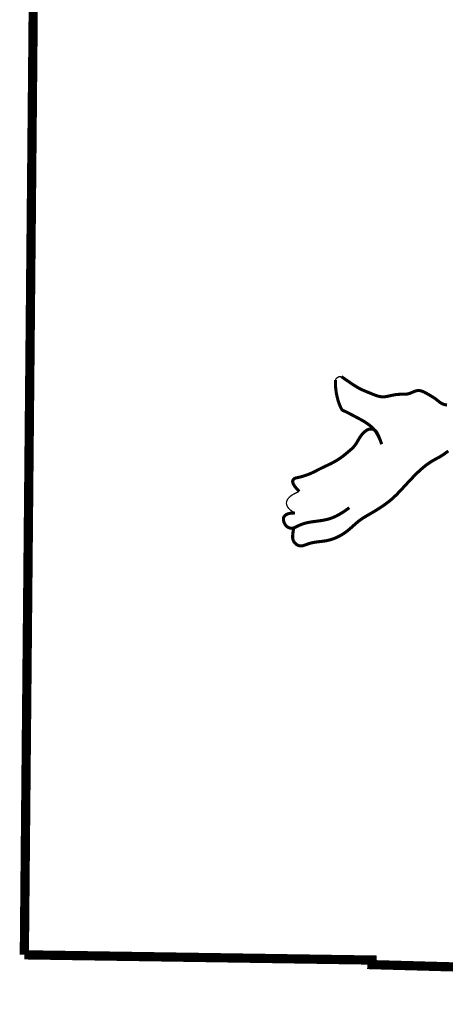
# Model space of a CAD drawing. Extents: x -6.8 to 7.2, y 1.9 to 16.7.
# Tile 3 of 156: x -0.331 to -0.013, y 7.103 to 7.841. Entities that reach past the tile are written whole.
import ezdxf

# ---------------------------------------------------------------- set-up
doc = ezdxf.new("R2010")
doc.units = 0
doc.header["$MEASUREMENT"] = 0
doc.layers.add('BELMONT-BORDER', color=7, linetype='CONTINUOUS')
doc.layers.add('FACE', color=7, linetype='CONTINUOUS')

msp = doc.modelspace()

# ---------------------------------------------------------------- linework, layer by layer
at = {"layer": 'BELMONT-BORDER', "const_width": 0.00691}
for points in [[(-0.32765, 7.14027), (-0.31885, 8.07569), (-0.05151, 8.07824), (-0.05139, 8.06822), (0.76386, 8.0453), (0.76393, 8.05952), (0.91433, 8.05654)], [(-0.32765, 7.14027), (-0.06748, 7.13636), (-0.06759, 7.13293), (0.1914, 7.12571), (0.19122, 7.12058), (0.65285, 7.10667)]]:
    msp.add_lwpolyline(points, dxfattribs=at)
at = {"layer": 'FACE'}
for points, const_width in [([(-0.09492, 7.57084), (-0.09466, 7.57128), (-0.0944, 7.57165), (-0.09413, 7.57197), (-0.09387, 7.57222), (-0.09362, 7.57243), (-0.09337, 7.57261), (-0.09314, 7.57276), (-0.09291, 7.57288), (-0.0927, 7.573), (-0.09248, 7.5731), (-0.09226, 7.57318), (-0.092, 7.57325), (-0.0917, 7.5733), (-0.09134, 7.57332), (-0.09091, 7.57332), (-0.09039, 7.5733)], 0.000969), ([(-0.09039, 7.5733), (-0.08822, 7.57178), (-0.08576, 7.57008), (-0.08372, 7.56867), (-0.08201, 7.56752), (-0.08056, 7.56657), (-0.07929, 7.56578), (-0.07814, 7.5651), (-0.07703, 7.56449), (-0.07596, 7.56395), (-0.07491, 7.56345), (-0.07388, 7.56299), (-0.07286, 7.56255), (-0.07185, 7.56213), (-0.07084, 7.56172), (-0.06981, 7.5613), (-0.06877, 7.56087), (-0.06773, 7.56044), (-0.06668, 7.56001), (-0.06565, 7.55961), (-0.06462, 7.55923), (-0.06363, 7.5589), (-0.06266, 7.55861), (-0.06173, 7.5584), (-0.06084, 7.55825), (-0.05998, 7.55818), (-0.05916, 7.55816), (-0.05835, 7.5582), (-0.05755, 7.55828), (-0.05675, 7.5584), (-0.05593, 7.55855), (-0.0551, 7.55872), (-0.05423, 7.55891), (-0.05334, 7.55911), (-0.05243, 7.55931), (-0.0515, 7.55949), (-0.05055, 7.55967), (-0.0496, 7.55982), (-0.04863, 7.55994), (-0.04766, 7.56002), (-0.04669, 7.56006), (-0.04572, 7.56008), (-0.04476, 7.56008), (-0.0438, 7.56008), (-0.04285, 7.56011), (-0.04191, 7.56018), (-0.04098, 7.56031), (-0.04006, 7.56051), (-0.03916, 7.56079), (-0.03827, 7.56114), (-0.03739, 7.56152), (-0.03652, 7.5619), (-0.03565, 7.56226), (-0.03478, 7.56257), (-0.03391, 7.56279), (-0.03303, 7.5629), (-0.03215, 7.56288), (-0.03126, 7.56273), (-0.03037, 7.56249), (-0.02949, 7.56215), (-0.0286, 7.56176), (-0.02773, 7.56131), (-0.02686, 7.56084), (-0.026, 7.56035), (-0.02516, 7.55987), (-0.02434, 7.55939), (-0.02353, 7.55893), (-0.02276, 7.55846), (-0.022, 7.558), (-0.02128, 7.55753), (-0.02059, 7.55707), (-0.01993, 7.5566), (-0.01931, 7.55613), (-0.01873, 7.55566), (-0.01816, 7.5552), (-0.01762, 7.55476), (-0.01708, 7.55433), (-0.01655, 7.55394), (-0.01602, 7.55357), (-0.01548, 7.55325), (-0.01493, 7.55297), (-0.01437, 7.55273), (-0.01379, 7.55253), (-0.0132, 7.55236), (-0.01261, 7.55222), (-0.01201, 7.55211), (-0.0114, 7.55203)], 0.0023), ([(-0.06025, 7.52267), (-0.06137, 7.5257), (-0.06252, 7.52828), (-0.0637, 7.53047), (-0.06491, 7.53232), (-0.06614, 7.53387), (-0.06738, 7.53518), (-0.06863, 7.53631), (-0.06988, 7.53729), (-0.07112, 7.53819), (-0.07235, 7.53902), (-0.07358, 7.53979), (-0.0748, 7.54051), (-0.07602, 7.54119), (-0.07724, 7.54184), (-0.07845, 7.54248), (-0.07967, 7.54312), (-0.08088, 7.54376), (-0.08208, 7.5444), (-0.08323, 7.54501), (-0.08434, 7.5456), (-0.08537, 7.54614), (-0.08631, 7.54662), (-0.08713, 7.54702), (-0.08783, 7.54734), (-0.08839, 7.54756), (-0.08883, 7.54772), (-0.08917, 7.54785), (-0.08945, 7.54798), (-0.08969, 7.54816), (-0.08991, 7.5484), (-0.09015, 7.54876), (-0.09043, 7.54925), (-0.09077, 7.54992), (-0.09117, 7.55077), (-0.0916, 7.55177), (-0.09205, 7.55293), (-0.09252, 7.55423), (-0.09298, 7.55568), (-0.09341, 7.55726), (-0.09381, 7.55896), (-0.09416, 7.56077), (-0.09445, 7.5627), (-0.09468, 7.56472), (-0.09484, 7.56685), (-0.09492, 7.56908), (-0.09492, 7.57084)], 0.0023), ([(-0.06025, 7.52267), (-0.06128, 7.52561), (-0.06219, 7.52795), (-0.063, 7.52976), (-0.06372, 7.53112), (-0.06438, 7.53211), (-0.065, 7.53279), (-0.06558, 7.53326), (-0.06616, 7.53358), (-0.06674, 7.53382), (-0.06733, 7.53398), (-0.06792, 7.53408), (-0.06853, 7.53409), (-0.06915, 7.53403), (-0.06978, 7.53388), (-0.07043, 7.53365), (-0.07109, 7.53333), (-0.07176, 7.53292), (-0.07244, 7.53244), (-0.07312, 7.53187), (-0.0738, 7.53125), (-0.07445, 7.53057), (-0.07509, 7.52985), (-0.07569, 7.5291), (-0.07626, 7.52832), (-0.07678, 7.52752), (-0.07727, 7.52672), (-0.07774, 7.52591), (-0.0782, 7.5251), (-0.07865, 7.52431), (-0.07912, 7.52352), (-0.07961, 7.52275), (-0.08014, 7.52201), (-0.0807, 7.5213), (-0.08131, 7.52061), (-0.08195, 7.51995), (-0.08262, 7.5193), (-0.08331, 7.51867), (-0.08402, 7.51805), (-0.08474, 7.51744), (-0.08547, 7.51683), (-0.0862, 7.51623), (-0.08693, 7.51562), (-0.08766, 7.51502), (-0.0884, 7.51443), (-0.08914, 7.51384), (-0.0899, 7.51326), (-0.09067, 7.5127), (-0.09145, 7.51214), (-0.09224, 7.5116), (-0.09306, 7.51108), (-0.09389, 7.51056), (-0.09474, 7.51006), (-0.09562, 7.50956), (-0.09652, 7.50907), (-0.09744, 7.50858), (-0.0984, 7.5081), (-0.09938, 7.50761), (-0.10039, 7.50713), (-0.10141, 7.50664), (-0.10244, 7.50615), (-0.10347, 7.50567), (-0.10449, 7.50518), (-0.10549, 7.5047), (-0.10648, 7.50421), (-0.10743, 7.50373), (-0.10837, 7.50324), (-0.10929, 7.50276), (-0.11022, 7.50229), (-0.11115, 7.50182), (-0.11209, 7.50137), (-0.11307, 7.50092), (-0.11407, 7.50049), (-0.11512, 7.50007), (-0.1162, 7.49968), (-0.11729, 7.4993), (-0.11836, 7.49895), (-0.1194, 7.49863), (-0.12039, 7.49835), (-0.12132, 7.4981), (-0.12216, 7.4979), (-0.12289, 7.49774), (-0.12354, 7.4976), (-0.1241, 7.49748), (-0.1246, 7.49735), (-0.12505, 7.4972), (-0.12545, 7.49701), (-0.12583, 7.49676), (-0.1262, 7.49644), (-0.12655, 7.49603), (-0.12681, 7.49548), (-0.12691, 7.49477), (-0.12676, 7.49384), (-0.12628, 7.49268), (-0.12537, 7.49122), (-0.12397, 7.48945), (-0.12198, 7.48731)], 0.0023), ([(-0.12618, 7.45958), (-0.12649, 7.45757), (-0.12672, 7.45588), (-0.12686, 7.45447), (-0.1269, 7.45329), (-0.12686, 7.45231), (-0.12672, 7.45146), (-0.12649, 7.45072), (-0.12617, 7.45004), (-0.12576, 7.44939), (-0.12527, 7.44876), (-0.12471, 7.44818), (-0.12409, 7.44766), (-0.12341, 7.44721), (-0.12269, 7.44686), (-0.12194, 7.44661), (-0.12116, 7.44649), (-0.12036, 7.44649), (-0.11955, 7.44661), (-0.11871, 7.44682), (-0.11784, 7.4471), (-0.11695, 7.44742), (-0.11602, 7.44776), (-0.11505, 7.44811), (-0.11405, 7.44843), (-0.11299, 7.44871), (-0.11191, 7.44896), (-0.1108, 7.44916), (-0.10968, 7.44934), (-0.10856, 7.4495), (-0.10745, 7.44964), (-0.10637, 7.44977), (-0.10532, 7.44989), (-0.10431, 7.45001), (-0.10333, 7.45015), (-0.10237, 7.45029), (-0.10142, 7.45046), (-0.10046, 7.45066), (-0.09947, 7.4509), (-0.09846, 7.45118), (-0.0974, 7.45151), (-0.09628, 7.45191), (-0.0951, 7.45237), (-0.09388, 7.4529), (-0.09263, 7.4535), (-0.09134, 7.45417), (-0.09003, 7.45493), (-0.08871, 7.45577), (-0.08737, 7.45669), (-0.08604, 7.4577), (-0.08472, 7.45878), (-0.0834, 7.4599), (-0.0821, 7.46104), (-0.08083, 7.46217), (-0.07958, 7.46327), (-0.07837, 7.46431), (-0.07719, 7.46527), (-0.07606, 7.46613), (-0.07495, 7.46691), (-0.07385, 7.46763), (-0.07273, 7.46832), (-0.07157, 7.469), (-0.07035, 7.4697), (-0.06906, 7.47044), (-0.06766, 7.47125), (-0.06615, 7.47215), (-0.06454, 7.47312), (-0.06287, 7.47417), (-0.06115, 7.47528), (-0.05942, 7.47644), (-0.0577, 7.47765), (-0.05602, 7.47889), (-0.05441, 7.48015), (-0.05287, 7.48143), (-0.05141, 7.48274), (-0.05001, 7.48406), (-0.04865, 7.48541), (-0.04731, 7.48679), (-0.04598, 7.48821), (-0.04463, 7.48966), (-0.04326, 7.49115), (-0.04184, 7.49269), (-0.04039, 7.49425), (-0.03892, 7.49582), (-0.03744, 7.49738), (-0.03596, 7.49891), (-0.03449, 7.50039), (-0.03304, 7.5018), (-0.03162, 7.50312), (-0.03025, 7.50434), (-0.02893, 7.50547), (-0.02765, 7.50649), (-0.02641, 7.50743), (-0.02522, 7.50828), (-0.02408, 7.50906), (-0.02298, 7.50976), (-0.02193, 7.5104), (-0.02092, 7.51098), (-0.01994, 7.51152), (-0.01899, 7.51204), (-0.01804, 7.51255), (-0.01709, 7.51307), (-0.01612, 7.51363), (-0.01513, 7.51425), (-0.01409, 7.51493), (-0.01299, 7.51571), (-0.01179, 7.51659), (-0.01042, 7.51758)], 0.0023), ([(-0.12198, 7.48731), (-0.12438, 7.48624), (-0.12639, 7.48517), (-0.12804, 7.48409), (-0.12934, 7.483), (-0.13032, 7.48192), (-0.131, 7.48084), (-0.1314, 7.47976), (-0.13154, 7.4787), (-0.13144, 7.47764), (-0.13111, 7.47661), (-0.13058, 7.4756), (-0.12985, 7.47462), (-0.12893, 7.47369), (-0.12785, 7.47281), (-0.1266, 7.47198), (-0.12521, 7.47122)], 0.000969), ([(-0.12521, 7.47122), (-0.12833, 7.47102), (-0.13062, 7.47048), (-0.13221, 7.46968), (-0.1332, 7.46869), (-0.1337, 7.46757), (-0.13381, 7.4664), (-0.13365, 7.46524), (-0.13332, 7.46418), (-0.13292, 7.46326), (-0.13247, 7.46248), (-0.13199, 7.46183), (-0.13148, 7.4613), (-0.13095, 7.46088), (-0.13043, 7.46054), (-0.12991, 7.46027), (-0.12941, 7.46006), (-0.12894, 7.4599), (-0.12849, 7.45979), (-0.12806, 7.45972), (-0.12763, 7.4597), (-0.12721, 7.45972), (-0.12677, 7.45979), (-0.12633, 7.45991), (-0.12585, 7.46007), (-0.12535, 7.46027), (-0.12482, 7.46051), (-0.12426, 7.46078), (-0.12367, 7.46108), (-0.12305, 7.46139), (-0.1224, 7.4617), (-0.12172, 7.46202), (-0.12101, 7.46233), (-0.12026, 7.46263), (-0.11949, 7.46291), (-0.11868, 7.46317), (-0.11783, 7.46342), (-0.11695, 7.46366), (-0.11603, 7.46388), (-0.11506, 7.46409), (-0.11405, 7.46428), (-0.113, 7.46445), (-0.11191, 7.46462), (-0.11079, 7.46477), (-0.10965, 7.46492), (-0.10849, 7.46508), (-0.10733, 7.46523), (-0.10616, 7.4654), (-0.105, 7.46557), (-0.10386, 7.46577), (-0.10272, 7.46598), (-0.10158, 7.46623), (-0.10044, 7.46652), (-0.09927, 7.46685), (-0.09809, 7.46725), (-0.09688, 7.46771), (-0.09563, 7.46825), (-0.09433, 7.46886), (-0.093, 7.46956), (-0.09163, 7.47033), (-0.09023, 7.47117), (-0.08881, 7.47207), (-0.08738, 7.47304), (-0.08593, 7.47406), (-0.08448, 7.47512)], 0.0023)]:
    msp.add_lwpolyline(points, dxfattribs=dict(at, const_width=const_width))

doc.saveas('drawing.dxf')
